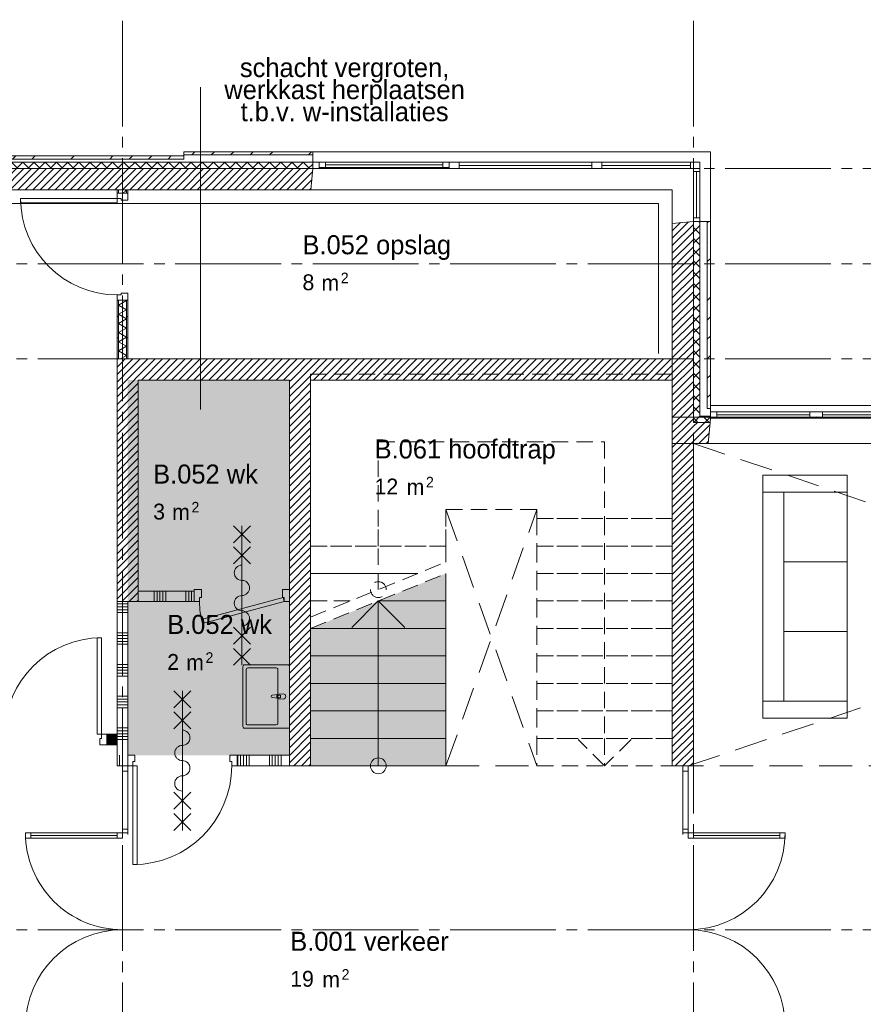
# Paper-space layout '19061B VOn 010b Plattegrond begane grond' of a CAD drawing. Header units: millimetres. Extents: x 10 to 1052, y 0 to 594.
# Tile 18 of 42: x 225 to 305, y 398 to 491. Entities that reach past the tile are written whole.
import ezdxf
from ezdxf.xclip import XClip

# ---------------------------------------------------------------- set-up
doc = ezdxf.new("R2010")
doc.units = ezdxf.units.MM
doc.header["$MEASUREMENT"] = 0
doc.header["$XCLIPFRAME"] = 0
for name, pattern in [('B0204', [13, 10, -1, 1, -1]), ('B0701', [2.3412, 1.56, -0.7812]), ('B0703', [4.687, 3.125, -1.562])]:
    doc.linetypes.add(name, pattern=pattern)
for name, color, linetype in [('21 Buitenwanden', 7, 'Continuous'), ('21 Buitenwanden Doorsnede-arcering', 7, 'Continuous'), ('21 Buitenwanden Laagscheidingslijnen', 7, 'Continuous'), ('21 Buitenwanden Ramen', 7, 'Continuous'), ('22 C Binnenwanden', 7, 'Continuous'), ('22 C Binnenwanden Doorsnede-arcering', 7, 'Continuous'), ('22 NC Binnenwanden', 7, 'Continuous'), ('22 NC Binnenwanden Deuren', 7, 'Continuous'), ('22 NC Binnenwanden Doorsnede-arcering', 7, 'Continuous'), ('22 NC Binnenwanden Laagscheidingslijnen', 7, 'Continuous'), ('23 Vloeren', 7, 'Continuous'), ('24 Trappen Afdek-arcering', 7, 'Continuous'), ('33 Vides', 7, 'Continuous'), ('67 Radiatoren - lijn', 7, 'Continuous'), ('74 Sanitair', 7, 'Continuous'), ('99 2D tek aankleding 2D arcering', 7, 'Continuous'), ('A Stramien', 7, 'Continuous'), ('New_22 NC Binnenwanden', 7, 'Continuous'), ('New_22 NC Binnenwanden Deuren', 7, 'Continuous'), ('New_22 NC Binnenwanden Doorsnede-arcering', 7, 'Continuous'), ('New_82 Interieur', 7, 'Continuous'), ('Z Ruimtebenaming', 7, 'Continuous')]:
    doc.layers.add(name, color=color, linetype=linetype)
doc.styles.add('GENERATED_STYLE_2', font='txt')
doc.styles.add('GENERATED_STYLE_5', font='SkRg___.ttf')
pattern_1 = [(1e-14, (162.7604, 134.7577), (0, 2), [])]
pattern_2 = [(45, (162.76037, 134.7577), (-0.3535534, 0.3535534), [])]
pattern_3 = [(45, (162.7604, 134.7577), (-1.838478, 1.838478), []), (45, (161.8411, 135.677), (-1.838478, 1.838478), [1.95, -0.65, 0, -0.65])]
pattern_4 = [(225, (162.7604, 134.7577), (-0.5303301, 0.5303301), []), (315, (162.7604, 134.7577), (0.5303301, 0.5303301), [])]
pattern_5 = [(135, (162.7604, 134.7577), (0.5303301, 0.5303301), []), (225, (162.7604, 134.7577), (-0.5303301, 0.5303301), [])]

# ---------------------------------------------------------------- blocks, each defined once
blk = doc.blocks.new('*X6')
at = {"layer": '22 NC Binnenwanden Doorsnede-arcering', "color": 7, "linetype": 'Continuous', "lineweight": 0}
for p in [(234.733, 474.44), (234.988, 474.758)]:
    blk.add_line(p, (235.135, 474.673), dxfattribs=at)
blk = doc.blocks.new('*X7')
at = {"layer": '22 NC Binnenwanden Doorsnede-arcering', "color": 7, "linetype": 'Continuous', "lineweight": 0}
for p, q in [((234.385, 463.847), (235.135, 464.28)), ((235.067, 464.32), (235.135, 464.28)), ((234.385, 463.847), (235.135, 463.414)), ((234.385, 462.981), (235.135, 463.414)), ((234.385, 462.981), (235.135, 462.548)), ((234.385, 462.115), (235.135, 462.548)), ((234.385, 462.115), (235.135, 461.682)), ((234.385, 461.249), (235.135, 461.682)), ((234.385, 461.249), (235.135, 460.816)), ((234.385, 460.383), (235.135, 460.816)), ((234.385, 460.383), (235.135, 459.95)), ((234.385, 459.517), (235.135, 459.95)), ((234.385, 459.517), (235.135, 459.084)), ((234.57, 458.758), (235.135, 459.084))]:
    blk.add_line(p, q, dxfattribs=at)
blk = doc.blocks.new('*X62')
at = {"layer": '22 NC Binnenwanden Doorsnede-arcering', "color": 7, "linetype": 'Continuous', "lineweight": 0}
for p, q in [((234.486, 420.483), (234.486, 421.258)), ((234.76, 420.758), (234.76, 421.258))]:
    blk.add_line(p, q, dxfattribs=at)
blk = doc.blocks.new('*X63')
at = {"layer": '22 NC Binnenwanden Doorsnede-arcering', "color": 7, "linetype": 'Continuous', "lineweight": 0}
for p, q in [((245.663, 420.258), (245.663, 421.258)), ((245.937, 420.258), (245.937, 421.258)), ((246.212, 420.258), (246.212, 421.258)), ((246.486, 420.258), (246.486, 421.258)), ((246.76, 420.258), (246.76, 421.258)), ((248.663, 420.258), (248.663, 421.258)), ((248.937, 420.258), (248.937, 421.258)), ((249.212, 420.258), (249.212, 421.258)), ((249.486, 420.258), (249.486, 421.258)), ((249.76, 420.258), (249.76, 421.258))]:
    blk.add_line(p, q, dxfattribs=at)
blk = doc.blocks.new('*X64')
at = {"layer": '22 NC Binnenwanden Doorsnede-arcering', "color": 7, "linetype": 'Continuous', "lineweight": 0}
for p, q in [((234.486, 420.258), (234.486, 420.483)), ((234.76, 420.258), (234.76, 420.758))]:
    blk.add_line(p, q, dxfattribs=at)
blk = doc.blocks.new('*X65')
at = {"layer": '22 NC Binnenwanden Doorsnede-arcering', "color": 7, "linetype": 'Continuous', "lineweight": 0}
for p, q in [((237.76, 436.802), (237.76, 435.802)), ((238.035, 436.802), (238.035, 435.802)), ((238.309, 436.802), (238.309, 435.802)), ((238.583, 436.802), (238.583, 435.802)), ((238.858, 436.802), (238.858, 435.802)), ((240.76, 436.802), (240.76, 435.802)), ((241.035, 436.802), (241.035, 435.802)), ((241.309, 436.802), (241.309, 435.802))]:
    blk.add_line(p, q, dxfattribs=at)
blk = doc.blocks.new('*X66')
at = {"layer": '22 NC Binnenwanden Doorsnede-arcering', "color": 7, "linetype": 'Continuous', "lineweight": 0}
for p, q in [((234.26, 435.581), (235.26, 435.581)), ((234.26, 435.306), (235.26, 435.306)), ((234.26, 435.032), (235.26, 435.032)), ((234.26, 434.758), (235.26, 434.758)), ((234.26, 432.855), (235.26, 432.855)), ((234.26, 432.581), (235.26, 432.581)), ((234.26, 432.306), (235.26, 432.306)), ((234.26, 432.032), (235.26, 432.032)), ((234.26, 431.758), (235.26, 431.758)), ((234.26, 429.855), (235.26, 429.855)), ((234.26, 429.581), (235.26, 429.581)), ((234.26, 429.306), (235.26, 429.306)), ((234.26, 429.032), (235.26, 429.032)), ((234.26, 428.758), (235.26, 428.758)), ((234.26, 426.855), (235.26, 426.855)), ((234.26, 426.581), (235.26, 426.581)), ((234.26, 426.306), (235.26, 426.306)), ((234.26, 426.032), (235.26, 426.032)), ((234.26, 425.758), (235.26, 425.758)), ((234.26, 423.855), (235.26, 423.855)), ((234.26, 423.581), (235.26, 423.581)), ((234.26, 423.306), (235.26, 423.306)), ((234.26, 423.032), (235.26, 423.032)), ((234.26, 422.758), (235.26, 422.758))]:
    blk.add_line(p, q, dxfattribs=at)
blk = doc.blocks.new('Drawing_2_1', base_point=(162.76, 134.758))
at = {"layer": '21 Buitenwanden Doorsnede-arcering', "linetype": 'Continuous', "lineweight": 0, "true_color": 0x000000}
h = blk.add_hatch(dxfattribs=at)
h.set_pattern_fill('160_Natuursteen_0001', color=18, style=0, pattern_type=2)
h.set_pattern_definition(pattern_3)
h.paths.add_polyline_path([(240.56, 477.958), (210.96, 477.958), (210.96, 477.658), (240.56, 477.658)])
h = blk.add_hatch(dxfattribs=at)
h.set_pattern_fill('160_Natuursteen_0001', color=18, style=0, pattern_type=2)
h.set_pattern_definition(pattern_3)
h.paths.add_polyline_path([(252.76, 478.358), (240.56, 478.358), (240.56, 478.058), (252.76, 478.058)])
h = blk.add_hatch(dxfattribs=at)
h.set_pattern_fill('415_Isolatie_ruit_0001', color=18, style=0, pattern_type=2)
h.set_pattern_definition(pattern_4)
h.paths.add_polyline_path([(240.56, 477.358), (210.96, 477.358), (210.96, 476.758), (240.56, 476.758)])
h = blk.add_hatch(dxfattribs=at)
h.set_pattern_fill('415_Isolatie_ruit_0001', color=18, style=0, pattern_type=2)
h.set_pattern_definition(pattern_4)
h.paths.add_polyline_path([(240.56, 476.758), (252.76, 476.758), (252.76, 477.358), (240.56, 477.358)])
h = blk.add_hatch(dxfattribs=at)
h.set_pattern_fill('220_Gewapend_beton___pre_2B', color=18, style=0, pattern_type=2)
h.set_pattern_definition(pattern_2)
h.paths.add_polyline_path([(240.56, 476.758), (210.96, 476.758), (210.96, 474.758), (240.56, 474.758)])
h = blk.add_hatch(dxfattribs=at)
h.set_pattern_fill('220_Gewapend_beton___pre_2B', color=18, style=0, pattern_type=2)
h.set_pattern_definition(pattern_2)
h.paths.add_polyline_path([(240.56, 474.758), (252.585, 474.758), (252.76, 476.758), (240.56, 476.758)])
h = blk.add_hatch(dxfattribs=at)
h.set_pattern_fill('220_Gewapend_beton___pre_2B', color=18, style=0, pattern_type=2)
h.set_pattern_definition(pattern_2)
h.paths.add_polyline_path([(286.76, 452.758), (288.76, 452.758), (288.76, 471.758), (286.76, 471.583)])
h = blk.add_hatch(dxfattribs=at)
h.set_pattern_fill('415_Isolatie_ruit_0001', color=18, style=0, pattern_type=2)
h.set_pattern_definition(pattern_5)
h.paths.add_polyline_path([(289.36, 471.758), (288.76, 471.758), (288.76, 453.358), (289.36, 453.358)])
h = blk.add_hatch(dxfattribs=at)
h.set_pattern_fill('160_Natuursteen_0001', color=18, style=0, pattern_type=2)
h.set_pattern_definition(pattern_3)
h.paths.add_polyline_path([(290.06, 454.358), (290.36, 454.358), (290.36, 471.758), (290.06, 471.758)])
h = blk.add_hatch(dxfattribs=at)
h.set_pattern_fill('160_Natuursteen_0001', color=18, style=0, pattern_type=2)
h.set_pattern_definition(pattern_3)
h.paths.add_polyline_path([(290.36, 454.358), (290.06, 454.058), (290.36, 454.058)])
h = blk.add_hatch(dxfattribs=at)
h.set_pattern_fill('160_Natuursteen_0001', color=18, style=0, pattern_type=2)
h.set_pattern_definition(pattern_3)
h.paths.add_polyline_path([(290.36, 454.358), (290.06, 454.358), (290.06, 454.058)])
h = blk.add_hatch(dxfattribs=at)
h.set_pattern_fill('160_Natuursteen_0001', color=18, style=0, pattern_type=2)
h.set_pattern_definition(pattern_3)
h.paths.add_polyline_path([(300.371, 454.358), (300.365, 454.058)])
h = blk.add_hatch(dxfattribs=at)
h.set_pattern_fill('220_Gewapend_beton___pre_2B', color=18, style=0, pattern_type=2)
h.set_pattern_definition(pattern_2)
h.paths.add_polyline_path([(288.76, 452.758), (286.76, 450.758), (288.76, 450.758)])
h = blk.add_hatch(dxfattribs=at)
h.set_pattern_fill('220_Gewapend_beton___pre_2B', color=18, style=0, pattern_type=2)
h.set_pattern_definition(pattern_2)
h.paths.add_polyline_path([(288.76, 452.758), (286.76, 452.758), (286.76, 450.758)])
h = blk.add_hatch(dxfattribs=at)
h.set_pattern_fill('415_Isolatie_ruit_0001', color=18, style=0, pattern_type=2)
h.set_pattern_definition(pattern_5)
h.paths.add_polyline_path([(289.36, 453.358), (288.76, 452.758), (289.36, 452.758)])
h = blk.add_hatch(dxfattribs=at)
h.set_pattern_fill('415_Isolatie_ruit_0001', color=18, style=0, pattern_type=2)
h.set_pattern_definition(pattern_5)
h.paths.add_polyline_path([(289.36, 453.358), (288.76, 453.358), (288.76, 452.758)])
h = blk.add_hatch(dxfattribs=at)
h.set_pattern_fill('220_Gewapend_beton___pre_2B', color=18, style=0, pattern_type=2)
h.set_pattern_definition(pattern_2)
h.paths.add_polyline_path([(288.76, 450.758), (290.15, 450.758), (290.325, 452.758), (288.76, 452.758)])
h = blk.add_hatch(dxfattribs=at)
h.set_pattern_fill('415_Isolatie_ruit_0001', color=18, style=0, pattern_type=2)
h.set_pattern_definition(pattern_4)
h.paths.add_polyline_path([(289.36, 452.758), (290.325, 452.758), (290.36, 453.158), (290.36, 453.358), (289.36, 453.358)])
h = blk.add_hatch(dxfattribs=at)
h.set_pattern_fill('415_Isolatie_ruit_0001', color=18, style=0, pattern_type=2)
h.set_pattern_definition(pattern_4)
h.paths.add_polyline_path([(300.365, 452.758), (300.371, 453.158), (300.371, 453.358), (300.365, 453.158)])
h = blk.add_hatch(dxfattribs=at)
h.set_pattern_fill('220_Gewapend_beton___pre_2B', color=18, style=0, pattern_type=2)
h.set_pattern_definition(pattern_2)
h.paths.add_polyline_path([(300.365, 450.758), (300.371, 452.758)])
at = {"layer": '22 C Binnenwanden Doorsnede-arcering', "linetype": 'Continuous', "lineweight": 0, "true_color": 0x000000}
h = blk.add_hatch(dxfattribs=at)
h.set_pattern_fill('220_Gewapend_beton___pre_2B', color=18, style=0, pattern_type=2)
h.set_pattern_definition(pattern_2)
h.paths.add_polyline_path([(234.26, 456.758), (236.26, 456.758), (234.26, 458.758)])
h = blk.add_hatch(dxfattribs=at)
h.set_pattern_fill('220_Gewapend_beton___pre_2B', color=18, style=0, pattern_type=2)
h.set_pattern_definition(pattern_2)
h.paths.add_polyline_path([(236.26, 458.758), (234.26, 458.758), (236.26, 456.758)])
h = blk.add_hatch(dxfattribs=at)
h.set_pattern_fill('220_Gewapend_beton___pre_2B', color=18, style=0, pattern_type=2)
h.set_pattern_definition(pattern_2)
h.paths.add_polyline_path([(236.26, 456.758), (286.76, 456.758), (286.76, 458.758), (236.26, 458.758)])
h = blk.add_hatch(dxfattribs=at)
h.set_pattern_fill('220_Gewapend_beton___pre_2B', color=18, style=0, pattern_type=2)
h.set_pattern_definition(pattern_2)
h.paths.add_polyline_path([(234.26, 456.758), (234.26, 435.802), (236.26, 435.802), (236.26, 456.758)])
h = blk.add_hatch(dxfattribs=at)
h.set_pattern_fill('220_Gewapend_beton___pre_2B', color=18, style=0, pattern_type=2)
h.set_pattern_definition(pattern_2)
h.paths.add_polyline_path([(252.56, 420.258), (252.56, 456.758), (250.56, 456.758), (250.56, 420.258)])
h = blk.add_hatch(dxfattribs=at)
h.set_pattern_fill('220_Gewapend_beton___pre_2B', color=18, style=0, pattern_type=2)
h.set_pattern_definition(pattern_2)
h.paths.add_polyline_path([(286.76, 450.758), (286.76, 420.258), (288.76, 420.258), (288.76, 450.758)])
at = {"layer": '22 NC Binnenwanden Doorsnede-arcering', "linetype": 'Continuous', "lineweight": 0, "true_color": 0x000000}
h = blk.add_hatch(dxfattribs=at)
h.set_pattern_fill('930_Lijnen_vert_200_0001', color=18, style=0, pattern_type=2)
h.set_pattern_definition(pattern_1)
h.paths.add_polyline_path([(234.26, 474.758), (234.26, 474.44), (234.385, 474.44), (234.385, 474.758)])
h = blk.add_hatch(dxfattribs=at)
h.set_pattern_fill('930_Lijnen_vert_200_0001', color=18, style=0, pattern_type=2)
h.set_pattern_definition(pattern_1)
h.paths.add_polyline_path([(235.135, 474.758), (235.135, 474.44), (235.26, 474.44), (235.26, 474.758)])
h = blk.add_hatch(dxfattribs=at)
h.set_pattern_fill('930_Lijnen_vert_200_0001', color=18, style=0, pattern_type=2)
h.set_pattern_definition(pattern_1)
h.paths.add_polyline_path([(234.26, 458.758), (234.385, 458.758), (234.385, 464.32), (234.26, 464.32)])
h = blk.add_hatch(dxfattribs=at)
h.set_pattern_fill('930_Lijnen_vert_200_0001', color=18, style=0, pattern_type=2)
h.set_pattern_definition(pattern_1)
h.paths.add_polyline_path([(235.135, 458.758), (235.26, 458.758), (235.26, 464.32), (235.135, 464.32)])
at = {"layer": '24 Trappen Afdek-arcering', "linetype": 'Continuous', "lineweight": 0, "true_color": 0xffffff}
for points in [[(265.36, 435.858), (265.36, 438.458), (258.96, 435.858)], [(252.56, 433.258), (265.36, 433.258), (265.36, 435.858), (258.96, 435.858)], [(252.56, 430.658), (265.36, 430.658), (265.36, 433.258), (252.56, 433.258)], [(252.56, 428.058), (265.36, 428.058), (265.36, 430.658), (252.56, 430.658)], [(252.56, 425.458), (265.36, 425.458), (265.36, 428.058), (252.56, 428.058)], [(252.56, 422.858), (265.36, 422.858), (265.36, 425.458), (252.56, 425.458)], [(252.56, 420.258), (265.36, 420.258), (265.36, 422.858), (252.56, 422.858)]]:
    blk.add_hatch(color=7, dxfattribs=at).paths.add_polyline_path(points)
at = {"layer": '99 2D tek aankleding 2D arcering', "linetype": 'Continuous', "lineweight": 0, "true_color": 0xfe3f3f}
blk.add_hatch(color=20, dxfattribs=at).paths.add_polyline_path([(250.56, 421.258), (250.56, 456.758), (235.26, 456.758), (235.26, 421.258)])
at = {"layer": 'New_22 NC Binnenwanden Doorsnede-arcering', "linetype": 'Continuous', "lineweight": 0, "true_color": 0x80e2d7}
blk.add_hatch(color=121, dxfattribs=at).paths.add_polyline_path([(233.282, 423.258), (233.282, 422.258), (234.24, 422.258), (234.24, 423.258)])
at = {"layer": '21 Buitenwanden', "color": 2, "linetype": 'Continuous', "lineweight": 0}
for p, q in [((252.76, 478.358), (252.76, 478.058)), ((290.36, 471.758), (290.06, 471.758)), ((290.36, 454.358), (290.36, 454.058))]:
    blk.add_line(p, q, dxfattribs=at)
at = {"layer": '21 Buitenwanden', "color": 9, "linetype": 'Continuous', "lineweight": 0}
for p, q in [((252.76, 478.058), (252.76, 477.358)), ((290.06, 471.758), (289.36, 471.758)), ((290.36, 454.058), (290.36, 453.758)), ((290.36, 453.758), (290.36, 453.358))]:
    blk.add_line(p, q, dxfattribs=at)
at = {"layer": '21 Buitenwanden', "color": 1, "linetype": 'Continuous', "lineweight": 0}
for p, q in [((252.76, 477.358), (252.76, 476.758)), ((289.36, 471.758), (288.76, 471.758)), ((290.36, 453.158), (290.325, 452.758)), ((290.36, 453.358), (290.36, 453.158))]:
    blk.add_line(p, q, dxfattribs=at)
at = {"layer": '21 Buitenwanden', "color": 3, "linetype": 'Continuous', "lineweight": 0}
for p, q in [((252.76, 476.758), (252.585, 474.758)), ((288.76, 471.758), (286.76, 471.583)), ((290.325, 452.758), (290.15, 450.758))]:
    blk.add_line(p, q, dxfattribs=at)
at = {"layer": '21 Buitenwanden', "color": 2, "linetype": 'Continuous', "lineweight": 0, "flags": 128}
for points in [[(240.56, 477.958), (210.96, 477.958)], [(252.76, 478.358), (240.56, 478.358)], [(240.56, 478.358), (240.56, 478.058)], [(240.56, 477.958), (240.56, 477.658)], [(290.36, 454.358), (290.36, 471.758)]]:
    blk.add_lwpolyline(points, dxfattribs=at)
at = {"layer": '21 Buitenwanden', "color": 9, "linetype": 'Continuous', "lineweight": 0, "flags": 128}
blk.add_lwpolyline([(240.56, 478.058), (240.56, 477.658)], dxfattribs=at)
at = {"layer": '21 Buitenwanden', "color": 3, "linetype": 'Continuous', "lineweight": 0, "flags": 128}
for points in [[(210.96, 474.758), (240.56, 474.758)], [(240.56, 474.758), (252.585, 474.758)], [(286.76, 471.583), (286.76, 458.758)], [(286.76, 456.758), (286.76, 450.758)], [(286.76, 450.758), (288.76, 450.758)], [(288.76, 450.758), (290.15, 450.758)]]:
    blk.add_lwpolyline(points, dxfattribs=at)
at = {"layer": '21 Buitenwanden Laagscheidingslijnen', "color": 2, "linetype": 'Continuous', "lineweight": 0}
for p, q in [((252.76, 478.058), (240.56, 478.058)), ((240.56, 477.658), (210.96, 477.658)), ((290.06, 454.058), (290.06, 471.758)), ((290.06, 454.058), (290.36, 454.058)), ((290.06, 454.058), (290.36, 454.058)), ((300.371, 454.058), (300.365, 454.058))]:
    blk.add_line(p, q, dxfattribs=at)
at = {"layer": '21 Buitenwanden Laagscheidingslijnen', "color": 1, "linetype": 'Continuous', "lineweight": 0}
for p, q in [((240.56, 477.358), (210.96, 477.358)), ((252.76, 477.358), (240.56, 477.358)), ((289.36, 453.358), (289.36, 471.758)), ((289.36, 453.358), (290.06, 453.358)), ((289.36, 453.358), (290.06, 453.358)), ((290.36, 453.358), (290.06, 453.358)), ((300.371, 453.358), (300.365, 453.358))]:
    blk.add_line(p, q, dxfattribs=at)
at = {"layer": '21 Buitenwanden Laagscheidingslijnen', "color": 3, "linetype": 'Continuous', "lineweight": 0}
for p, q in [((240.56, 476.758), (210.96, 476.758)), ((252.76, 476.758), (240.56, 476.758)), ((288.76, 452.758), (288.76, 471.758)), ((288.76, 452.758), (289.36, 452.758)), ((288.76, 452.758), (289.36, 452.758)), ((290.325, 452.758), (289.36, 452.758)), ((300.371, 452.758), (300.365, 452.758))]:
    blk.add_line(p, q, dxfattribs=at)
at = {"layer": '21 Buitenwanden Ramen', "color": 9, "linetype": 'Continuous', "lineweight": 0}
for p, q in [((252.76, 478.358), (266.26, 478.358)), ((252.76, 478.058), (252.76, 477.358)), ((266.26, 478.358), (279.76, 478.358)), ((290.36, 478.358), (279.76, 478.358)), ((290.36, 478.358), (290.36, 471.758)), ((253.96, 477.358), (265.06, 477.358)), ((266.595, 477.358), (279.16, 477.358)), ((266.595, 477.058), (279.16, 477.058)), ((265.66, 476.758), (253.36, 476.758)), ((279.16, 476.758), (266.595, 476.758)), ((252.585, 474.758), (266.26, 474.758)), ((266.26, 474.758), (279.76, 474.758)), ((286.76, 474.758), (279.76, 474.758)), ((286.76, 474.758), (286.76, 471.583)), ((290.06, 471.758), (289.36, 471.758)), ((300.365, 454.358), (290.36, 454.358)), ((290.36, 454.058), (290.36, 453.758)), ((290.36, 453.758), (290.36, 453.358)), ((290.36, 453.758), (290.36, 453.358)), ((300.371, 454.358), (310.365, 454.358)), ((300.365, 450.758), (290.15, 450.758)), ((300.371, 450.758), (310.365, 450.758))]:
    blk.add_line(p, q, dxfattribs=at)
at = {"layer": '21 Buitenwanden Ramen', "color": 2, "linetype": 'Continuous', "lineweight": 0}
for p, q in [((252.76, 478.358), (252.76, 478.058)), ((290.36, 471.758), (290.06, 471.758)), ((290.36, 454.358), (290.36, 454.058))]:
    blk.add_line(p, q, dxfattribs=at)
at = {"layer": '21 Buitenwanden Ramen', "color": 1, "linetype": 'Continuous', "lineweight": 0}
for p, q in [((252.76, 477.358), (253.36, 477.358)), ((252.76, 477.358), (252.76, 476.758)), ((252.76, 477.358), (252.76, 476.758)), ((253.36, 477.358), (253.36, 476.858)), ((253.36, 477.358), (253.96, 477.358)), ((253.36, 476.858), (253.36, 477.358)), ((253.96, 477.358), (253.96, 476.858)), ((253.96, 477.358), (265.06, 477.358)), ((253.96, 477.108), (265.06, 477.108)), ((265.06, 476.858), (265.06, 477.358)), ((265.06, 477.358), (265.66, 477.358)), ((265.66, 476.858), (265.66, 477.358)), ((265.66, 477.358), (266.26, 477.358)), ((265.66, 477.358), (265.66, 476.858)), ((266.26, 477.358), (266.595, 477.358)), ((266.595, 477.358), (266.595, 476.758)), ((279.16, 476.758), (279.16, 477.358)), ((279.16, 477.358), (279.76, 477.358)), ((280.095, 477.358), (279.76, 477.358)), ((280.095, 476.758), (280.095, 477.358)), ((288.49, 477.358), (280.095, 477.358)), ((288.49, 477.058), (280.095, 477.058)), ((288.76, 477.358), (288.49, 477.358)), ((288.49, 477.358), (288.49, 476.758)), ((289.36, 477.358), (288.76, 477.358)), ((288.76, 476.758), (288.76, 477.358)), ((289.36, 477.358), (289.36, 476.758)), ((253.36, 476.758), (252.76, 476.758)), ((253.36, 476.858), (253.36, 476.758)), ((253.96, 476.858), (253.36, 476.858)), ((265.06, 476.858), (253.96, 476.858)), ((265.66, 476.858), (265.06, 476.858)), ((265.66, 476.758), (265.66, 476.858)), ((266.26, 476.758), (265.66, 476.758)), ((266.595, 476.758), (266.26, 476.758)), ((279.76, 476.758), (279.16, 476.758)), ((279.76, 476.758), (280.095, 476.758)), ((280.095, 476.758), (288.49, 476.758)), ((288.49, 476.758), (288.76, 476.758)), ((288.76, 476.488), (288.76, 476.758)), ((288.76, 476.758), (289.36, 476.758)), ((289.36, 476.488), (288.76, 476.488)), ((288.76, 472.093), (288.76, 476.488)), ((289.06, 476.488), (289.06, 472.093)), ((289.36, 476.758), (289.36, 476.488)), ((289.36, 476.488), (289.36, 472.093)), ((288.76, 471.758), (288.76, 472.093)), ((288.76, 472.093), (289.36, 472.093)), ((289.36, 471.758), (288.76, 471.758)), ((289.36, 471.758), (288.76, 471.758)), ((289.36, 472.093), (289.36, 471.758)), ((290.96, 453.758), (290.36, 453.758)), ((290.96, 453.158), (290.96, 453.758)), ((299.765, 453.758), (290.96, 453.758)), ((300.365, 453.758), (299.765, 453.758)), ((299.765, 453.758), (299.765, 453.158)), ((300.371, 453.758), (300.971, 453.758)), ((300.971, 453.758), (300.971, 453.158)), ((300.971, 453.758), (309.765, 453.758)), ((290.36, 453.158), (290.325, 452.758)), ((290.36, 453.358), (290.36, 453.158)), ((290.36, 453.358), (290.36, 453.158)), ((290.36, 453.158), (290.96, 453.158)), ((299.765, 453.458), (290.96, 453.458)), ((290.96, 453.158), (299.765, 453.158)), ((299.765, 453.158), (300.365, 453.158)), ((300.971, 453.158), (300.371, 453.158)), ((300.971, 453.458), (309.765, 453.458)), ((309.765, 453.158), (300.971, 453.158))]:
    blk.add_line(p, q, dxfattribs=at)
at = {"layer": '21 Buitenwanden Ramen', "color": 3, "linetype": 'Continuous', "lineweight": 0}
for p, q in [((252.76, 476.758), (252.585, 474.758)), ((288.76, 471.758), (286.76, 471.583)), ((290.325, 452.758), (290.15, 450.758))]:
    blk.add_line(p, q, dxfattribs=at)
at = {"layer": '22 C Binnenwanden', "color": 1, "linetype": 'Continuous', "lineweight": 0, "flags": 128}
for points in [[(234.26, 458.758), (234.26, 456.758)], [(286.76, 458.758), (234.26, 458.758)], [(234.26, 456.758), (234.26, 435.802)], [(236.26, 456.758), (250.56, 456.758)], [(236.26, 435.802), (236.26, 456.758)], [(250.56, 456.758), (250.56, 420.258)], [(252.56, 456.758), (286.76, 456.758)], [(252.56, 420.258), (252.56, 456.758)], [(286.76, 450.758), (286.76, 420.258)], [(288.76, 450.758), (286.76, 450.758)], [(288.76, 420.258), (288.76, 450.758)], [(236.26, 435.802), (234.26, 435.802)], [(250.56, 420.258), (252.56, 420.258)], [(286.76, 420.258), (288.76, 420.258)]]:
    blk.add_lwpolyline(points, dxfattribs=at)
at = {"layer": '22 NC Binnenwanden', "color": 1, "linetype": 'Continuous', "lineweight": 0}
for p, q in [((234.26, 474.44), (234.385, 474.44)), ((234.385, 474.44), (235.135, 474.44)), ((235.135, 474.44), (235.26, 474.44)), ((234.26, 464.32), (234.385, 464.32)), ((234.385, 464.32), (235.135, 464.32)), ((235.135, 464.32), (235.26, 464.32)), ((241.56, 435.802), (241.56, 436.802)), ((250.56, 435.802), (250.56, 436.802)), ((235.26, 420.258), (235.26, 421.258)), ((245.6, 420.258), (245.6, 421.258))]:
    blk.add_line(p, q, dxfattribs=at)
at = {"layer": '22 NC Binnenwanden', "color": 1, "linetype": 'Continuous', "lineweight": 0, "flags": 128}
for points in [[(235.26, 474.758), (234.26, 474.758)], [(234.26, 474.758), (234.26, 474.44)], [(235.26, 474.44), (235.26, 474.758)], [(234.26, 464.32), (234.26, 458.758)], [(235.26, 458.758), (235.26, 464.32)], [(234.26, 458.758), (235.26, 458.758)], [(241.56, 436.802), (236.26, 436.802)], [(236.26, 436.802), (236.26, 435.802)], [(234.26, 435.802), (234.26, 421.258)], [(235.26, 435.802), (234.26, 435.802)], [(235.26, 421.258), (235.26, 435.802)], [(236.26, 435.802), (241.56, 435.802)], [(234.26, 420.258), (234.26, 421.258)], [(250.56, 421.258), (245.6, 421.258)], [(250.56, 421.258), (250.56, 420.258)], [(245.6, 420.258), (250.56, 420.258)]]:
    blk.add_lwpolyline(points, dxfattribs=at)
at = {"layer": '22 NC Binnenwanden Deuren', "color": 1, "linetype": 'Continuous', "lineweight": 0}
for p, q in [((235.26, 474.44), (234.26, 474.44)), ((234.26, 474.44), (234.26, 473.94)), ((234.26, 474.44), (234.385, 474.44)), ((234.26, 474.44), (234.385, 474.44)), ((234.385, 474.44), (235.135, 474.44)), ((234.385, 474.44), (235.135, 474.44)), ((235.135, 474.44), (235.26, 474.44)), ((235.135, 474.44), (235.26, 474.44)), ((235.26, 473.77), (235.26, 474.44)), ((225.14, 473.94), (234.26, 473.94)), ((225.14, 473.54), (225.14, 473.94)), ((234.26, 473.54), (225.14, 473.54)), ((234.26, 473.94), (234.66, 473.94)), ((234.26, 473.94), (234.26, 473.54)), ((234.66, 473.94), (234.66, 473.77)), ((234.66, 473.77), (235.26, 473.77)), ((234.66, 464.82), (234.26, 464.82)), ((234.26, 464.82), (234.26, 464.32)), ((235.26, 464.99), (234.66, 464.99)), ((234.66, 464.99), (234.66, 464.82)), ((235.26, 464.32), (235.26, 464.99)), ((234.26, 464.32), (235.26, 464.32)), ((234.26, 464.32), (234.385, 464.32)), ((234.26, 464.32), (234.385, 464.32)), ((234.385, 464.32), (235.135, 464.32)), ((234.385, 464.32), (235.135, 464.32)), ((235.135, 464.32), (235.26, 464.32)), ((235.135, 464.32), (235.26, 464.32)), ((241.56, 435.802), (241.56, 436.942)), ((241.56, 436.942), (242.23, 436.942)), ((242.23, 436.942), (242.23, 436.202)), ((249.89, 436.202), (249.89, 436.942)), ((249.89, 436.942), (250.56, 436.942)), ((250.56, 436.942), (250.56, 435.802)), ((241.56, 435.802), (241.56, 436.802)), ((241.56, 435.802), (241.56, 436.802)), ((242.23, 436.202), (242.06, 436.202)), ((242.06, 436.202), (242.06, 435.802)), ((249.957, 436.189), (242.229, 434.118)), ((250.06, 436.202), (249.89, 436.202)), ((250.06, 435.802), (249.957, 436.189)), ((250.06, 435.802), (250.06, 436.202)), ((250.56, 435.802), (250.56, 436.802)), ((250.56, 435.802), (250.56, 436.802)), ((242.06, 435.802), (241.56, 435.802)), ((242.333, 433.732), (250.06, 435.802)), ((250.56, 435.802), (250.06, 435.802)), ((242.229, 434.118), (242.333, 433.732)), ((235.26, 421.258), (235.26, 420.258)), ((235.93, 421.258), (235.26, 421.258)), ((235.26, 420.258), (235.26, 421.258)), ((235.26, 420.258), (235.26, 421.258)), ((235.93, 420.658), (235.93, 421.258)), ((244.93, 421.258), (244.93, 420.658)), ((245.6, 421.258), (244.93, 421.258)), ((245.6, 420.258), (245.6, 421.258)), ((245.6, 420.258), (245.6, 421.258)), ((245.6, 420.258), (245.6, 421.258)), ((235.26, 420.258), (235.76, 420.258)), ((235.76, 420.258), (235.76, 420.658)), ((235.76, 420.658), (235.93, 420.658)), ((235.76, 410.918), (235.76, 420.258)), ((235.76, 420.258), (236.16, 420.258)), ((236.16, 420.258), (236.16, 410.918)), ((244.93, 420.658), (245.1, 420.658)), ((245.1, 420.658), (245.1, 420.258)), ((245.1, 420.258), (245.6, 420.258)), ((236.16, 410.918), (235.76, 410.918))]:
    blk.add_line(p, q, dxfattribs=at)
at = {"layer": '22 NC Binnenwanden Deuren', "color": 9, "linetype": 'Continuous', "lineweight": 0}
for p, q in [((245.26, 441.372), (246.86, 442.972)), ((246.86, 441.372), (245.26, 442.972)), ((246.06, 442.972), (246.06, 429.772)), ((245.26, 439.372), (246.86, 440.972)), ((246.86, 439.372), (245.26, 440.972)), ((245.26, 433.372), (246.86, 431.772)), ((246.86, 433.372), (245.26, 431.772)), ((245.26, 431.372), (246.86, 429.772)), ((246.86, 431.372), (245.26, 429.772)), ((241.23, 425.758), (239.63, 427.358)), ((239.63, 425.758), (241.23, 427.358)), ((240.43, 427.358), (240.43, 414.158)), ((241.23, 423.758), (239.63, 425.358)), ((239.63, 423.758), (241.23, 425.358)), ((241.23, 417.758), (239.63, 416.158)), ((239.63, 417.758), (241.23, 416.158)), ((241.23, 415.758), (239.63, 414.158)), ((239.63, 415.758), (241.23, 414.158))]:
    blk.add_line(p, q, dxfattribs=at)
at = {"layer": '22 NC Binnenwanden Deuren', "color": 1, "linetype": 'Continuous', "lineweight": 0}
for centre, radius, start, end in [((234.26, 473.94), 9.12, 180, 270), ((250.06, 435.802), 8, 180, 195), ((235.76, 420.258), 9.34, 270, 0)]:
    blk.add_arc(centre, radius, start, end, dxfattribs=at)
at = {"layer": '22 NC Binnenwanden Deuren', "color": 9, "linetype": 'Continuous', "lineweight": 0}
for centre, start, end in [((246.06, 438.532), 90, 270), ((246.06, 437.092), 270, 90), ((246.06, 435.652), 90, 270), ((246.06, 434.212), 270, 90), ((240.43, 422.918), 270, 90), ((240.43, 421.478), 90, 270), ((240.43, 420.038), 270, 90), ((240.43, 418.598), 90, 270)]:
    blk.add_arc(centre, 0.72, start, end, dxfattribs=at)
at = {"layer": '22 NC Binnenwanden Laagscheidingslijnen', "color": 1, "linetype": 'Continuous', "lineweight": 0}
for p, q in [((234.385, 474.758), (234.385, 474.44)), ((235.135, 474.44), (235.135, 474.758)), ((234.385, 464.32), (234.385, 458.758)), ((235.135, 458.758), (235.135, 464.32))]:
    blk.add_line(p, q, dxfattribs=at)
at = {"layer": '23 Vloeren', "color": 1, "linetype": 'Continuous', "lineweight": 0, "flags": 128}
blk.add_lwpolyline([(164.76, 474.758), (164.76, 136.758), (286.76, 136.758), (286.76, 356.208), (323.76, 356.208), (353.76, 356.208), (380.76, 356.208), (380.76, 341.758), (808.76, 341.758), (808.76, 465.758), (380.76, 465.758), (380.76, 453.258), (286.76, 453.258), (286.76, 474.758)], close=True, dxfattribs=at)
at = {"layer": '23 Vloeren', "color": 9, "linetype": 'B0703', "lineweight": 0, "flags": 128}
for points in [[(288.26, 420.258), (378.76, 450.758)], [(288.76, 450.758), (378.76, 420.258)], [(378.76, 420.258), (288.76, 420.258)]]:
    blk.add_lwpolyline(points, dxfattribs=at)
at = {"layer": '33 Vides', "color": 2, "linetype": 'Continuous', "lineweight": 0, "flags": 128}
blk.add_lwpolyline([(242.158, 453.98), (242.158, 484.452)], dxfattribs=at)
at = {"layer": '33 Vides', "color": 1, "linetype": 'B0703', "lineweight": 0, "flags": 128}
for points in [[(265.36, 420.258), (273.96, 444.502)], [(265.36, 444.502), (273.96, 420.257)], [(265.36, 420.258), (273.96, 420.257)]]:
    blk.add_lwpolyline(points, dxfattribs=at)
at = {"layer": '67 Radiatoren - lijn', "color": 9, "linetype": 'Continuous', "lineweight": 0, "flags": 128}
blk.add_lwpolyline([(285.46, 459.258), (285.46, 473.458), (166.06, 473.458), (166.06, 138.058)], dxfattribs=at)
at = {"layer": '74 Sanitair', "color": 1, "linetype": 'Continuous', "lineweight": 0}
for p, q in [((249.309, 429.527), (246.609, 429.526)), ((246.459, 429.375), (246.462, 424.275)), ((249.462, 424.277), (249.459, 429.377)), ((249.711, 426.964), (249.562, 426.963)), ((249.563, 426.691), (249.711, 426.692)), ((249.711, 426.692), (249.711, 426.964)), ((246.612, 424.126), (249.312, 424.127))]:
    blk.add_line(p, q, dxfattribs=at)
at = {"layer": '74 Sanitair', "color": 1, "linetype": 'Continuous', "lineweight": 0, "flags": 128}
for points in [[(250.562, 423.978), (250.559, 429.678, 0.414214), (250.408, 429.828), (246.308, 429.825, 0.414214), (246.159, 429.675), (246.162, 423.975, 0.414214), (246.312, 423.825), (250.412, 423.828, 0.414214)], [(249.961, 426.578), (249.541, 426.617, -0.12102), (249.446, 426.65), (248.916, 426.716, -0.882566), (248.916, 426.938), (249.446, 427.005, -0.12102), (249.541, 427.037), (249.96, 427.078, -1)]]:
    blk.add_lwpolyline(points, format="xyb", close=True, dxfattribs=at)
at = {"layer": '74 Sanitair', "color": 1, "linetype": 'Continuous', "lineweight": 0}
for centre, radius, start, end in [((246.609, 429.376), 0.15, 90.03722, 180.03722), ((249.309, 429.377), 0.15, 0.03722, 90.03722), ((249.56, 426.827), 0.211, 122.80825, 237.2662), ((249.563, 426.827), 0.136, 90.03722, 270.03722), ((246.612, 424.276), 0.15, 180.03722, 270.03722), ((249.312, 424.277), 0.15, 270.03722, 0.03722)]:
    blk.add_arc(centre, radius, start, end, dxfattribs=at)
at = {"layer": 'A Stramien', "color": 9, "linetype": 'B0204', "lineweight": 0}
for p, q in [((234.76, 516.758), (234.76, 94.758)), ((288.76, 516.758), (288.76, 94.758)), ((122.76, 476.758), (850.76, 476.758)), ((122.76, 467.758), (850.76, 467.758)), ((122.76, 458.758), (850.76, 458.758)), ((122.76, 404.758), (850.76, 404.758))]:
    blk.add_line(p, q, dxfattribs=at)
at = {"layer": 'New_22 NC Binnenwanden', "color": 1, "linetype": 'Continuous', "lineweight": 0}
for p, q in [((233.282, 423.258), (233.282, 422.258)), ((234.76, 420.258), (234.26, 420.258)), ((235.26, 420.258), (234.76, 420.258)), ((287.76, 420.258), (288.26, 420.258)), ((288.26, 420.258), (288.76, 420.258))]:
    blk.add_line(p, q, dxfattribs=at)
at = {"layer": 'New_22 NC Binnenwanden', "color": 1, "linetype": 'Continuous', "lineweight": 0, "flags": 128}
for points in [[(234.24, 423.258), (233.282, 423.258)], [(234.24, 422.258), (234.24, 423.258)], [(233.282, 422.258), (234.24, 422.258)]]:
    blk.add_lwpolyline(points, dxfattribs=at)
at = {"layer": 'New_22 NC Binnenwanden Deuren', "color": 1, "linetype": 'Continuous', "lineweight": 0}
for p, q in [((232.382, 423.258), (232.382, 432.378)), ((232.382, 432.378), (232.782, 432.378)), ((232.782, 432.378), (232.782, 423.258)), ((232.782, 423.258), (232.382, 423.258)), ((233.282, 423.258), (232.782, 423.258)), ((232.782, 423.258), (232.782, 422.858)), ((233.282, 422.258), (233.282, 423.258)), ((233.282, 423.258), (233.282, 422.258)), ((233.282, 423.258), (233.282, 422.258)), ((232.782, 422.858), (232.612, 422.858)), ((232.612, 422.858), (232.612, 422.258)), ((232.612, 422.258), (233.282, 422.258)), ((234.76, 420.258), (234.26, 420.258)), ((234.76, 420.258), (234.76, 419.758)), ((235.26, 420.258), (234.76, 420.258)), ((235.26, 420.258), (234.76, 420.258)), ((235.26, 420.258), (234.76, 420.258)), ((235.26, 419.758), (235.26, 420.258)), ((287.76, 419.758), (287.76, 420.258)), ((287.76, 420.258), (288.26, 420.258)), ((287.76, 420.258), (288.26, 420.258)), ((287.76, 420.258), (288.26, 420.258)), ((288.26, 420.258), (288.26, 419.758)), ((288.26, 420.258), (288.76, 420.258)), ((234.76, 419.758), (235.26, 419.758)), ((234.76, 419.758), (234.761, 414.258)), ((234.76, 419.758), (234.761, 414.258)), ((288.26, 419.758), (287.76, 419.758)), ((288.26, 419.758), (288.26, 414.258)), ((288.26, 419.758), (288.26, 414.258)), ((225.591, 413.927), (226.091, 413.927)), ((225.591, 413.427), (225.591, 413.927)), ((226.091, 413.927), (226.091, 413.427)), ((226.091, 413.677), (234.261, 413.678)), ((234.261, 413.428), (234.261, 413.928)), ((234.261, 413.928), (234.761, 413.928)), ((235.261, 414.258), (234.761, 414.258)), ((234.761, 414.258), (234.761, 413.928)), ((234.761, 413.928), (235.261, 413.928)), ((234.761, 413.928), (234.761, 413.428)), ((235.261, 413.758), (235.261, 414.258)), ((235.261, 413.928), (235.261, 413.758)), ((287.76, 414.258), (288.26, 414.258)), ((287.76, 413.758), (287.76, 414.258)), ((288.26, 413.928), (287.76, 413.928)), ((287.76, 413.928), (287.76, 413.758)), ((288.26, 414.258), (288.26, 413.928)), ((288.76, 413.928), (288.26, 413.928)), ((288.26, 413.928), (288.26, 413.428)), ((288.76, 413.428), (288.76, 413.928)), ((296.93, 413.677), (288.76, 413.678)), ((297.43, 413.927), (296.93, 413.927)), ((296.93, 413.927), (296.93, 413.427)), ((297.43, 413.427), (297.43, 413.927)), ((226.091, 413.427), (225.591, 413.427)), ((234.761, 413.428), (234.261, 413.428)), ((288.26, 413.428), (288.76, 413.428)), ((296.93, 413.427), (297.43, 413.427))]:
    blk.add_line(p, q, dxfattribs=at)
at = {"layer": 'New_22 NC Binnenwanden Deuren', "color": 1, "linetype": 'Continuous', "lineweight": 0, "flags": 128}
for points in [[(234.76, 419.758), (234.761, 414.258), (235.261, 414.258), (235.26, 419.758)], [(288.26, 419.758), (288.26, 414.258), (287.76, 414.258), (287.76, 419.758)], [(226.091, 413.927), (234.261, 413.928), (234.261, 413.678), (226.091, 413.677)], [(226.091, 413.677), (234.261, 413.678), (234.261, 413.428), (226.091, 413.427)], [(296.93, 413.927), (288.76, 413.928), (288.76, 413.678), (296.93, 413.677)], [(296.93, 413.677), (288.76, 413.678), (288.76, 413.428), (296.93, 413.427)]]:
    blk.add_lwpolyline(points, close=True, dxfattribs=at)
at = {"layer": 'New_22 NC Binnenwanden Deuren', "color": 1, "linetype": 'Continuous', "lineweight": 0}
for centre, radius, start, end in [((232.782, 423.258), 9.12, 90, 180), ((234.761, 413.928), 9.17, 180.00499, 270.00499), ((288.26, 413.928), 9.17, 269.99485, 359.99485), ((234.763, 395.588), 9.17, 90.00499, 180.00499), ((288.258, 395.588), 9.17, 359.99485, 89.99485)]:
    blk.add_arc(centre, radius, start, end, dxfattribs=at)
at = {"layer": 'New_82 Interieur', "color": 1, "linetype": 'Continuous', "lineweight": 0}
for p, q in [((295.308, 424.768), (295.308, 447.768)), ((295.308, 447.768), (303.308, 447.768)), ((303.308, 447.768), (303.308, 424.768)), ((295.308, 446.154), (303.308, 446.154)), ((297.308, 446.154), (297.308, 426.382)), ((297.308, 439.564), (303.308, 439.564)), ((297.308, 432.973), (303.308, 432.973)), ((295.308, 426.382), (303.308, 426.382)), ((303.308, 424.768), (295.308, 424.768))]:
    blk.add_line(p, q, dxfattribs=at)
at = {"layer": 'Z Ruimtebenaming', "color": 9, "linetype": 'B0701', "lineweight": 0}
for p, q in [((286.76, 457.302), (252.56, 457.302)), ((252.56, 457.302), (252.56, 442.916)), ((286.76, 443.657), (286.76, 457.302)), ((258.96, 442.916), (258.96, 450.902)), ((258.96, 450.902), (280.36, 450.902)), ((280.36, 450.902), (280.36, 443.657)), ((265.36, 442.916), (265.36, 444.502)), ((265.36, 444.502), (273.96, 444.502)), ((273.96, 444.502), (273.96, 443.657)), ((273.96, 443.657), (286.76, 443.657)), ((286.76, 443.657), (273.96, 443.657)), ((273.96, 443.657), (273.96, 441.057)), ((280.36, 443.657), (280.36, 422.857)), ((286.76, 441.057), (286.76, 443.657)), ((252.56, 442.916), (252.56, 441.058)), ((258.96, 441.058), (258.96, 442.916)), ((265.36, 441.058), (265.36, 442.916)), ((265.36, 441.058), (252.56, 441.058)), ((252.56, 441.058), (252.56, 438.458)), ((252.56, 441.058), (265.36, 441.058)), ((258.96, 436.937), (258.96, 441.058)), ((265.36, 439.537), (265.36, 441.058)), ((273.96, 441.057), (286.76, 441.057)), ((286.76, 441.057), (273.96, 441.057)), ((273.96, 441.057), (273.96, 438.457)), ((286.76, 438.457), (286.76, 441.057)), ((252.56, 434.337), (265.36, 439.537)), ((262.703, 438.458), (252.56, 438.458)), ((252.56, 438.458), (252.56, 435.858)), ((252.56, 438.458), (262.703, 438.458)), ((252.56, 433.258), (265.36, 438.458)), ((273.96, 438.457), (286.76, 438.457)), ((286.76, 438.457), (273.96, 438.457)), ((273.96, 438.457), (273.96, 435.857)), ((286.76, 435.857), (286.76, 438.457)), ((256.303, 435.858), (252.56, 435.858)), ((252.56, 435.858), (252.56, 434.337)), ((252.56, 435.858), (256.303, 435.858)), ((273.96, 435.857), (286.76, 435.857)), ((286.76, 435.857), (273.96, 435.857)), ((273.96, 435.857), (273.96, 433.257)), ((286.76, 433.257), (286.76, 435.857)), ((273.96, 433.257), (286.76, 433.257)), ((286.76, 433.257), (273.96, 433.257)), ((273.96, 433.257), (273.96, 430.657)), ((286.76, 430.657), (286.76, 433.257)), ((273.96, 430.657), (286.76, 430.657)), ((286.76, 430.657), (273.96, 430.657)), ((273.96, 430.657), (273.96, 428.057)), ((286.76, 428.057), (286.76, 430.657)), ((273.96, 428.057), (286.76, 428.057)), ((286.76, 428.057), (273.96, 428.057)), ((273.96, 428.057), (273.96, 425.457)), ((286.76, 425.457), (286.76, 428.057)), ((273.96, 425.457), (286.76, 425.457)), ((286.76, 425.457), (273.96, 425.457)), ((273.96, 425.457), (273.96, 422.857)), ((286.76, 422.857), (286.76, 425.457)), ((273.96, 422.857), (286.76, 422.857)), ((286.76, 422.857), (273.96, 422.857)), ((273.96, 422.857), (273.96, 420.257)), ((280.36, 420.257), (277.86, 422.757)), ((280.36, 422.857), (280.36, 420.257)), ((282.86, 422.757), (280.36, 420.257)), ((286.76, 420.257), (286.76, 422.857)), ((273.96, 420.257), (286.76, 420.257))]:
    blk.add_line(p, q, dxfattribs=at)
at = {"layer": 'Z Ruimtebenaming', "color": 9, "linetype": 'Continuous', "lineweight": 0}
for p, q in [((265.36, 435.858), (265.36, 438.458)), ((256.46, 433.358), (258.96, 435.858)), ((265.36, 435.858), (258.96, 435.858)), ((258.96, 435.858), (265.36, 435.858)), ((258.96, 422.858), (258.96, 435.858)), ((258.96, 435.858), (261.46, 433.358)), ((265.36, 433.258), (265.36, 435.858)), ((265.36, 433.258), (252.56, 433.258)), ((252.56, 433.258), (252.56, 430.658)), ((252.56, 433.258), (265.36, 433.258)), ((265.36, 430.658), (265.36, 433.258)), ((265.36, 430.658), (252.56, 430.658)), ((252.56, 430.658), (252.56, 428.058)), ((252.56, 430.658), (265.36, 430.658)), ((265.36, 428.058), (265.36, 430.658)), ((265.36, 428.058), (252.56, 428.058)), ((252.56, 428.058), (252.56, 425.458)), ((252.56, 428.058), (265.36, 428.058)), ((265.36, 425.458), (265.36, 428.058)), ((265.36, 425.458), (252.56, 425.458)), ((252.56, 425.458), (252.56, 422.858)), ((252.56, 425.458), (265.36, 425.458)), ((265.36, 422.858), (265.36, 425.458)), ((265.36, 422.858), (252.56, 422.858)), ((252.56, 422.858), (252.56, 420.258)), ((252.56, 422.858), (265.36, 422.858)), ((258.96, 420.258), (258.96, 422.858)), ((265.36, 420.258), (265.36, 422.858)), ((252.56, 420.258), (265.36, 420.258))]:
    blk.add_line(p, q, dxfattribs=at)
at = {"layer": 'Z Ruimtebenaming', "color": 9, "linetype": 'B0701', "lineweight": 0}
for start, end in [(0, 180), (180, 0)]:
    blk.add_arc((258.96, 436.937), 0.75, start, end, dxfattribs=at)
at = {"layer": 'Z Ruimtebenaming', "color": 9, "linetype": 'Continuous', "lineweight": 0}
for start, end in [(0, 180), (180, 0)]:
    blk.add_arc((258.96, 420.258), 0.75, start, end, dxfattribs=at)
at = {"layer": 'Z Ruimtebenaming', "color": 4, "linetype": 'Continuous', "lineweight": 0}
for name in ['*X6', '*X7', '*X65', '*X66', '*X62', '*X63', '*X64']:
    blk.add_blockref(name, (0, 0), dxfattribs=at)
at = {"color": 9, "linetype": 'Continuous', "lineweight": 0, "insert": (255.772, 484.223), "char_height": 1.8, "width": 23.96801, "attachment_point": 5, "rotation": 0.00888, "line_spacing_factor": 0.695341, "style": 'GENERATED_STYLE_5'}
blk.add_mtext('\\A1;{\\pqc;\\fSanuk-Regular|b0|i0|c0|p2;schacht vergroten, werkkast herplaatsen\\fSanuk-Regular|b0|i0|c0|p2; t.b.v. w-installaties}', dxfattribs=at)
at = {"layer": 'Z Ruimtebenaming', "color": 2, "linetype": 'Continuous', "lineweight": 0, "attachment_point": 1, "style": 'GENERATED_STYLE_2'}
for s, insert, char_height in [('\\A1;{\\pql;\\pt0;\\fUbuntu|b0|i0|c0|p34;B.052 opslag}', (251.79, 470.459), 1.8), ('\\A1;{\\pql;\\fUbuntu|b0|i0|c0|p34;8}', (251.79, 466.758), 1.5), ('\\A1;{\\pql;\\fUbuntu|b0|i0|c0|p34;2}', (255.412, 466.924), 1), ('\\A1;{\\pql;\\fUbuntu|b0|i0|c0|p34; m}', (253.026, 466.711), 1.5), ('\\A1;{\\pql;\\pt0;\\fUbuntu|b0|i0|c0|p34;B.061 hoofdtrap}', (258.61, 451.139), 1.8), ('\\A1;{\\pql;\\pt0;\\fUbuntu|b0|i0|c0|p34;B.052 wk}', (237.672, 448.766), 1.8), ('\\A1;{\\pql;\\fUbuntu|b0|i0|c0|p34;12}', (258.61, 447.439), 1.5), ('\\A1;{\\pql;\\fUbuntu|b0|i0|c0|p34;2}', (263.468, 447.605), 1), ('\\A1;{\\pql;\\fUbuntu|b0|i0|c0|p34; m}', (261.082, 447.392), 1.5), ('\\A1;{\\pql;\\fUbuntu|b0|i0|c0|p34;3}', (237.672, 445.066), 1.5), ('\\A1;{\\pql;\\fUbuntu|b0|i0|c0|p34; m}', (238.908, 445.019), 1.5), ('\\A1;{\\pql;\\fUbuntu|b0|i0|c0|p34;2}', (241.294, 445.232), 1), ('\\A1;{\\pql;\\pt0;\\fUbuntu|b0|i0|c0|p34;B.052 wk}', (239, 434.542), 1.8), ('\\A1;{\\pql;\\fUbuntu|b0|i0|c0|p34;2}', (239, 430.841), 1.5), ('\\A1;{\\pql;\\fUbuntu|b0|i0|c0|p34; m}', (240.236, 430.794), 1.5), ('\\A1;{\\pql;\\fUbuntu|b0|i0|c0|p34;2}', (242.622, 431.007), 1), ('\\A1;{\\pql;\\pt0;\\fUbuntu|b0|i0|c0|p34;B.001 verkeer}', (250.633, 404.564), 1.8), ('\\A1;{\\pql;\\fUbuntu|b0|i0|c0|p34;19}', (250.633, 400.864), 1.5), ('\\A1;{\\pql;\\fUbuntu|b0|i0|c0|p34;2}', (255.491, 401.03), 1), ('\\A1;{\\pql;\\fUbuntu|b0|i0|c0|p34; m}', (253.105, 400.817), 1.5)]:
    blk.add_mtext(s, dxfattribs=dict(at, insert=insert, char_height=char_height))

psp = doc.layouts.new('19061B VOn 010b Plattegrond begane grond')

# ---------------------------------------------------------------- block references
at = {"color": 4, "linetype": 'Continuous', "lineweight": 0}
ref = psp.add_blockref('Drawing_2_1', (162.76, 134.758), dxfattribs=at)
XClip(ref).set_block_clipping_path([(63.602702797, 41.749456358), (869.5607390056, 554.9340651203)])

doc.saveas('drawing.dxf')
